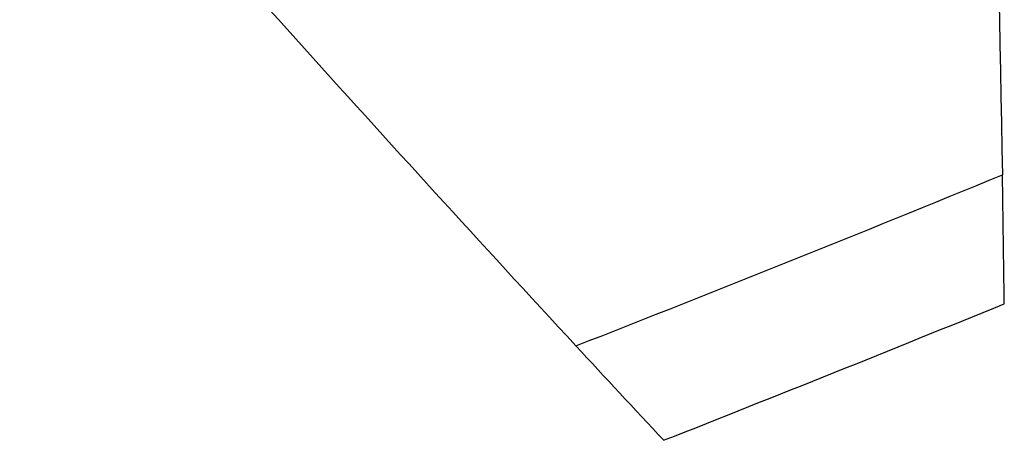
# Model space of a CAD drawing. Header units: millimetres. Extents: x 1009 to 11354, y 2065 to 9958.
# Tile 8 of 18: x 3590 to 3623, y 7190 to 7204. Entities that reach past the tile are written whole.
import ezdxf

# ---------------------------------------------------------------- set-up
doc = ezdxf.new("R2010")
doc.units = ezdxf.units.MM
doc.header["$LTSCALE"] = 50

msp = doc.modelspace()

# ---------------------------------------------------------------- linework, layer by layer
at = {"color": 7, "linetype": 'Continuous', "lineweight": 25}
for radius, start, end in [(995.6, 291.416609, 292.297677), (999.6, 291.506671, 292.207615)]:
    msp.add_arc((3245.187, 8120.315), radius, start, end, dxfattribs=at)
for points in [[(3622.103, 7226.85), (3622.503, 7217.627), (3622.781, 7208.397), (3622.936, 7199.161)], [(3608.727, 7193.461), (3602.456, 7200.244), (3596.279, 7207.108), (3590.194, 7214.051)], [(3622.999, 7194.865), (3622.981, 7196.297), (3622.96, 7197.729), (3622.936, 7199.161)], [(3608.727, 7193.461), (3609.699, 7192.41), (3610.673, 7191.36), (3611.65, 7190.312)]]:
    msp.add_open_spline(points, degree=3, dxfattribs=at)

doc.saveas('drawing.dxf')
